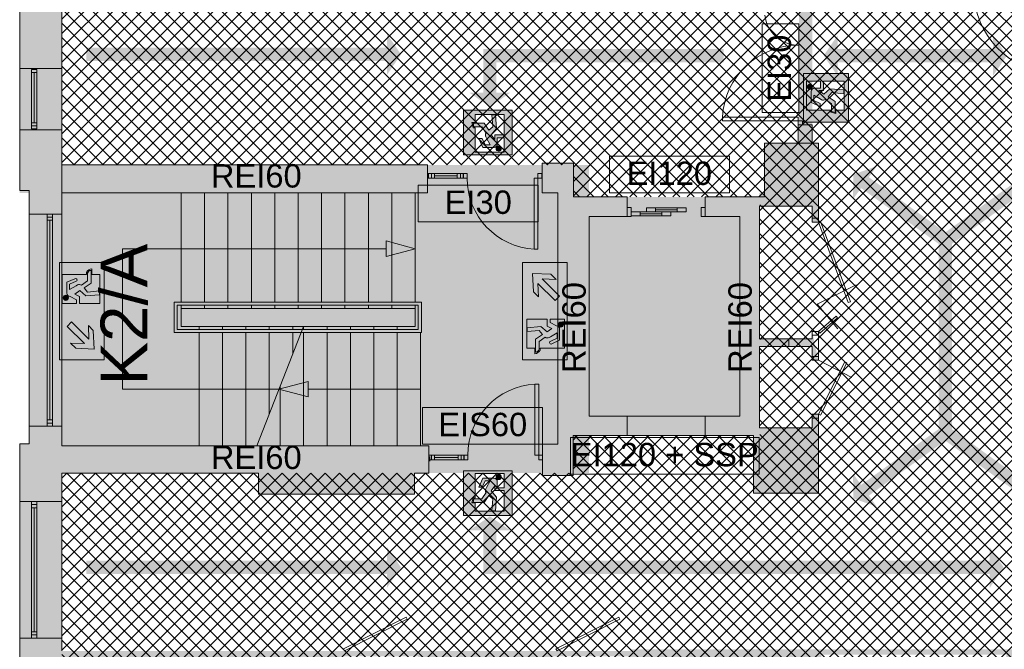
# Paper-space layout 'AP-09 STREFY POŻAROWE I EWAKUACJA - PIĘTRO 7' of a CAD drawing. Header units: millimetres. Extents: x 0 to 594, y 0 to 450.
# Tile 4 of 14: x 71 to 197, y 202 to 282. Entities that reach past the tile are written whole.
import ezdxf
from ezdxf.xclip import XClip

# ---------------------------------------------------------------- set-up
doc = ezdxf.new("R2010")
doc.units = ezdxf.units.MM
doc.header["$MEASUREMENT"] = 0
doc.header["$XCLIPFRAME"] = 0
for name, color, linetype, lineweight, true_color in [('A_ewakuacja_Nr_pióra__104', 7, 'Continuous', 5, 0x006532), ('A_podkład_Nr_pióra__254', 7, 'Continuous', 5, 0xfdfdfd), ('A_ppoż proj_Nr_pióra__104', 7, 'Continuous', 5, 0x006532), ('A_ppoż proj_Nr_pióra__70', 7, 'Continuous', 5, 0x65fe00), ('A_ppoż proj_Nr_pióra__71', 7, 'Continuous', 5, 0xcbfe65)]:
    doc.layers.add(name, color=color, linetype=linetype, lineweight=lineweight, true_color=true_color)
for name, color, linetype, lineweight in [('A_ewakuacja_Nr_pióra__4', 94, 'Continuous', 18), ('A_podkład_Nr_pióra__2', 8, 'Continuous', 13), ('A_ppoż proj_Nr_pióra__1', 7, 'Continuous', 20), ('A_ppoż proj_Nr_pióra__4', 94, 'Continuous', 18)]:
    doc.layers.add(name, color=color, linetype=linetype, lineweight=lineweight)
doc.layers.add('A_podrys', color=7, linetype='Continuous')
doc.styles.add('STYL_AUTOMATYCZNY_1', font='arial.ttf')

# ---------------------------------------------------------------- blocks, each defined once
blk = doc.blocks.new('Rysunek_1_1', base_point=(-1569.58, -182.96))
at = {"layer": 'A_ewakuacja_Nr_pióra__104', "linetype": 'Continuous', "lineweight": 0, "true_color": 0x004c26}
h = blk.add_hatch(color=118, dxfattribs=at)
h.paths.add_polyline_path([(171.23, 275.49), (171.23, 269.24), (176.97, 269.24), (176.97, 275.49)])
h.paths.add_polyline_path([(173.78, 273.29), (173.78, 274.49), (176.41, 274.49), (176.41, 270.77), (175.36, 270.77), (175.36, 270.34), (174.7, 270.51), (174.7, 270.77), (171.58, 270.77), (171.58, 274.49), (173.4, 274.49), (173.4, 273.6), (172.61, 273.6, 0.414214), (172.19, 273.19), (172.19, 271.76), (173.34, 271.25), (173.34, 271.65), (172.52, 272.04), (172.52, 272.7), (173.36, 272.22), (173.54, 272.11, 0.230447), (174.03, 272.15), (174.82, 271.6), (174.82, 270.61), (175.29, 270.48), (175.29, 271.91), (174.38, 272.51), (174.83, 273.04), (176.38, 272.89), (176.38, 273.38), (174.61, 273.51), (173.81, 272.83), (173.18, 273.29)], flags=0)
for points in [[(171.72, 273.67, 1), (172.34, 273.88, 1)], [(132.02, 265.54, 1), (132.23, 266.16, 1)], [(76.48, 247.02, 1), (76.77, 246.43, 1)], [(140.26, 243, 1), (139.97, 243.59, 1)], [(132.02, 224.07, 1), (132.23, 223.45, 1)]]:
    blk.add_hatch(color=118, dxfattribs=at).paths.add_polyline_path(points)
h = blk.add_hatch(color=118, dxfattribs=at)
h.paths.add_polyline_path([(133.84, 265.04), (133.84, 270.78), (127.6, 270.78), (127.6, 265.04)])
h.paths.add_polyline_path([(131.65, 267.6), (131.65, 267), (131.18, 267.63), (131.86, 268.43), (131.73, 270.19), (131.25, 270.19), (131.39, 268.65), (130.86, 268.2), (130.27, 269.1), (128.84, 269.1), (128.96, 268.63), (129.95, 268.63), (130.51, 267.85, 0.230447), (130.47, 267.35), (130.57, 267.18), (131.06, 266.33), (130.39, 266.33), (130, 267.16), (129.6, 267.16), (130.11, 266.01), (131.54, 266.01, 0.414214), (131.95, 266.42), (131.95, 267.22), (132.84, 267.22), (132.84, 265.39), (129.13, 265.39), (129.13, 268.52), (128.87, 268.52), (128.69, 269.18), (129.13, 269.18), (129.13, 270.23), (132.84, 270.23), (132.84, 267.6)], flags=0)
h = blk.add_hatch(color=118, dxfattribs=at)
h.paths.add_polyline_path([(81.56, 251.26), (75.82, 251.26), (75.82, 245.01), (81.56, 245.01)])
h.paths.add_polyline_path([(76.17, 246.01), (76.17, 249.73), (79.3, 249.73), (79.3, 249.99, -0.24241), (79.96, 250.46), (79.96, 249.73), (81, 249.73), (81, 246.01), (78.38, 246.01), (78.38, 246.9), (77.78, 247.2), (78.41, 247.67), (79.21, 246.99), (80.97, 247.12), (80.97, 247.61), (79.43, 247.46), (78.97, 247.99), (79.88, 248.59), (79.88, 250.24, 0.304489), (79.41, 249.89), (79.41, 248.9), (78.63, 248.35, 0.230447), (78.13, 248.39), (77.96, 248.28), (77.11, 247.8), (77.11, 248.46), (77.94, 248.85, 1.14772), (77.79, 249.18), (76.78, 248.74), (76.78, 247.31, 0.414214), (77.2, 246.9), (78, 246.45), (78, 246.01)], flags=0)
h = blk.add_hatch(color=118, dxfattribs=at)
h.paths.add_polyline_path([(135.18, 251.26), (135.18, 245.01), (140.92, 245.01), (140.92, 251.26)])
h.paths.add_polyline_path([(136.58, 247.49), (136.47, 249.86), (138.83, 249.75), (139.49, 249.09), (137.72, 249.16), (139.93, 246.95), (139.36, 246.38), (137.14, 248.58), (137.22, 246.85)], flags=0)
h = blk.add_hatch(color=118, dxfattribs=at)
h.paths.add_polyline_path([(81.56, 238.76), (81.56, 245.01), (75.82, 245.01), (75.82, 238.76)])
h.paths.add_polyline_path([(80.16, 242.53), (80.26, 240.16), (77.91, 240.27), (77.25, 240.92), (79.02, 240.86), (76.81, 243.07), (77.38, 243.64), (79.59, 241.43), (79.52, 243.17)], flags=0)
h = blk.add_hatch(color=118, dxfattribs=at)
h.paths.add_polyline_path([(135.18, 238.76), (140.92, 238.76), (140.92, 245.01), (135.18, 245.01)])
h.paths.add_polyline_path([(140.57, 244.01), (140.57, 240.29), (137.44, 240.29), (137.44, 240.03, -0.24241), (136.78, 239.55), (136.78, 240.29), (135.73, 240.29), (135.73, 244), (138.36, 244), (138.36, 243.11), (138.96, 242.81), (138.33, 242.35), (137.53, 243.03), (135.77, 242.9), (135.77, 242.41), (137.31, 242.55), (137.76, 242.03), (136.86, 241.43), (136.86, 239.78, 0.304489), (137.33, 240.13), (137.33, 241.12), (138.11, 241.67, 0.230447), (138.61, 241.63), (138.78, 241.73), (139.63, 242.22), (139.63, 241.56), (138.8, 241.17, 1.14772), (138.95, 240.83), (139.95, 241.28), (139.95, 242.71, 0.414214), (139.54, 243.12), (138.74, 243.56), (138.74, 244.01)], flags=0)
h = blk.add_hatch(color=118, dxfattribs=at)
h.paths.add_polyline_path([(133.84, 224.57), (127.6, 224.57), (127.6, 218.83), (133.84, 218.83)])
h.paths.add_polyline_path([(131.65, 222.01), (132.84, 222.01), (132.84, 219.38), (129.13, 219.38), (129.13, 220.43), (128.69, 220.43), (128.87, 221.09), (129.13, 221.09), (129.13, 224.22), (132.84, 224.22), (132.84, 222.39), (131.95, 222.39), (131.95, 223.19, 0.414214), (131.54, 223.6), (130.11, 223.6), (129.6, 222.45), (130, 222.45), (130.39, 223.28), (131.06, 223.28), (130.57, 222.43), (130.47, 222.26, 0.230447), (130.51, 221.76), (129.95, 220.98), (128.96, 220.98), (128.84, 220.51), (130.27, 220.51), (130.86, 221.41), (131.39, 220.96), (131.25, 219.42), (131.73, 219.42), (131.86, 221.18), (131.18, 221.98), (131.65, 222.61)], flags=0)
at = {"layer": 'A_podkład_Nr_pióra__254', "linetype": 'Continuous', "lineweight": 5, "true_color": 0xfdfdfd}
h = blk.add_hatch(color=7, dxfattribs=at)
h.paths.add_polyline_path([(70.72, 133.27), (538.72, 133.27), (538.72, 227.67), (538.02, 227.67), (538.02, 260.47), (538.72, 260.47), (538.72, 355.07), (203.72, 355.07), (203.72, 351.07), (204.02, 351.07), (204.02, 293.67), (204.02, 286.87), (249.02, 286.87), (296.52, 286.87), (369.49, 286.87), (372.52, 286.87), (533.82, 286.87), (533.82, 266.77), (533.82, 263.97), (508.72, 263.97), (508.72, 266.77), (457.72, 266.77), (457.72, 266.87), (418.72, 266.87), (418.72, 264.22), (402.12, 264.22), (402.12, 264.32), (397.12, 264.32, 0.414214), (392.12, 259.32), (392.12, 229.12, 0.414214), (397.12, 224.12), (418.72, 224.12), (418.72, 221.57), (456.32, 221.57), (458.42, 221.57), (509.02, 221.57), (509.02, 224.47), (533.82, 224.47), (533.82, 201.67), (509.78, 201.67), (509.02, 201.67), (458.42, 201.67), (456.32, 201.67), (418.72, 201.67), (406.32, 201.67), (149.02, 201.67), (149.02, 201.47), (101.32, 201.47), (76.12, 201.47), (76.12, 224.27), (101.32, 224.27), (101.32, 221.57), (121.32, 221.57), (121.32, 224.27), (137.77, 224.27), (137.77, 223.97), (141.67, 223.97), (141.67, 229.07), (164.82, 229.07), (164.82, 221.67), (173.12, 221.67), (173.12, 231.82), (172.32, 231.82), (172.32, 230.07), (165.57, 230.07), (165.57, 240.47), (172.32, 240.47), (172.32, 238.72), (173.12, 238.72), (172.32, 242.42), (172.32, 241.47), (165.57, 241.47), (165.57, 258.47), (172.32, 258.47), (172.32, 256.42), (173.12, 256.42), (173.12, 266.57), (168.62, 266.57), (166.22, 266.57), (166.22, 259.67), (141.72, 259.67), (141.72, 263.97), (137.71, 263.97), (137.71, 263.77), (123.62, 263.77), (76.12, 263.77), (76.12, 293.67), (123.62, 293.67), (141.72, 293.67), (166.22, 293.67), (168.62, 293.67), (168.62, 286.97), (173.12, 286.97), (173.12, 293.67), (183.12, 293.67), (183.12, 299.47), (173.82, 299.47), (173.82, 351.07), (175.22, 351.07), (175.22, 355.07), (70.72, 355.07), (70.72, 260.47), (71.92, 260.47), (71.92, 257.47), (71.92, 230.27), (71.92, 228.02), (70.72, 228.02)])
h.paths.add_polyline_path([(94.22, 295.27), (76.12, 295.27), (76.12, 321.24), (76.12, 351.77), (104.72, 351.77), (104.72, 351.07), (106.12, 351.07), (106.12, 321.24), (102.43, 321.24), (94.22, 312.94)], flags=0)
h.paths.add_polyline_path([(76.12, 199.87), (89.57, 199.87), (89.57, 195.57), (99.16, 195.57), (104.42, 195.57), (111.88, 195.57), (111.88, 200.77), (121.78, 200.77), (121.78, 196.37), (126.47, 196.37), (126.47, 191.37), (121.47, 191.37), (121.47, 184.67), (138.97, 184.67), (138.97, 144.17), (137.77, 144.17), (137.77, 136.57), (109.17, 136.57), (109.17, 137.27), (104.42, 137.27), (104.42, 136.57), (89.57, 136.57), (76.12, 136.57)], flags=0)
h.paths.add_polyline_path([(95.02, 302.27), (95.02, 312.63), (102.78, 320.44), (106.12, 320.44), (106.12, 318.83), (121.12, 318.83), (121.12, 302.27), (106.12, 302.27), (102.78, 302.27)], flags=0)
h.paths.add_polyline_path([(121.92, 319.63), (107.82, 319.63), (107.82, 351.07), (109.42, 351.07), (109.42, 351.77), (138.02, 351.77), (138.02, 302.17), (135.42, 302.17), (135.42, 295.27), (121.92, 295.27), (121.92, 302.17)], flags=0)
h.paths.add_polyline_path([(137.67, 191.37), (127.37, 191.37), (127.37, 199.07), (128.97, 199.07), (128.97, 199.77), (139.12, 199.77), (139.12, 200.77), (149.02, 200.77), (149.02, 195.37), (160.32, 195.37), (160.32, 183.47), (141.57, 183.47), (141.57, 192.27), (137.67, 192.27)], flags=0)
h.paths.add_polyline_path([(140.02, 302.17), (140.02, 321.77), (154.92, 321.77), (154.92, 302.17)], flags=0)
h.paths.add_polyline_path([(140.02, 344.17), (142.52, 344.17), (142.52, 351.77), (170.92, 351.77), (170.92, 351.07), (172.22, 351.07), (172.22, 322.57), (142.52, 322.57), (140.02, 322.57)], flags=0)
h.paths.add_polyline_path([(140.47, 178.47), (141.57, 178.47), (161.12, 178.47), (161.12, 181.87), (171.82, 181.87), (171.82, 137.27), (170.52, 137.27), (170.52, 136.57), (141.97, 136.57), (141.97, 137.27), (141.57, 137.27), (141.57, 144.17), (140.47, 144.17)], flags=0)
h.paths.add_polyline_path([(155.72, 299.47), (155.72, 321.87), (172.22, 321.87), (172.22, 299.47), (167.72, 299.47), (167.72, 294.37), (155.72, 294.37)], flags=0)
h.paths.add_polyline_path([(161.12, 200.07), (171.82, 200.07), (171.82, 183.47), (161.12, 183.47)], flags=0)
h.paths.add_polyline_path([(173.52, 137.27), (173.52, 195.77), (173.52, 200.97), (197.22, 200.97), (197.22, 195.77), (203.72, 195.77), (203.72, 137.27), (203.52, 137.27), (203.52, 136.57), (174.92, 136.57), (174.92, 137.27)], flags=0)
h.paths.add_polyline_path([(207.52, 144.17), (205.42, 144.17), (205.42, 188.47), (207.52, 188.47), (207.52, 195.57), (214.32, 195.57), (214.32, 197.47), (225.42, 197.47), (225.42, 200.87), (237.42, 200.87), (237.42, 197.47), (237.42, 195.87), (238.32, 195.87), (238.32, 137.27), (236.72, 137.27), (236.72, 136.57), (207.72, 136.57), (207.72, 137.27), (207.52, 137.27)], flags=0)
h.paths.add_polyline_path([(205.72, 344.17), (207.82, 344.17), (207.82, 351.07), (208.32, 351.07), (208.32, 351.77), (236.92, 351.77), (236.92, 351.07), (238.22, 351.07), (238.22, 308.93), (228.04, 308.93), (219.82, 300.67), (219.82, 287.57), (207.82, 287.57), (207.82, 299.87), (205.72, 299.87)], flags=0)
h.paths.add_polyline_path([(229.02, 290.87), (220.62, 290.87), (220.62, 300.33), (228.38, 308.13), (229.02, 308.13), (238.22, 308.13), (238.22, 306.63), (248.02, 306.63), (248.02, 292.77), (238.22, 292.77), (229.02, 292.77)], flags=0)
h.paths.add_polyline_path([(239.72, 310.93), (239.72, 344.17), (239.72, 351.07), (241.42, 351.07), (241.42, 351.77), (270.02, 351.77), (270.02, 351.07), (270.02, 344.17), (270.52, 344.17), (270.52, 310.93), (270.52, 299.87), (270.02, 299.87), (270.02, 287.57), (258.02, 287.57), (258.02, 295.87), (257.32, 295.87), (257.32, 290.87), (248.82, 290.87), (248.82, 295.87), (248.82, 310.93), (248.02, 310.93), (248.02, 307.43), (239.72, 307.43)], flags=0)
h.paths.add_polyline_path([(240.12, 178.77), (240.12, 195.37), (248.22, 195.37), (248.22, 197.47), (257.22, 197.47), (257.22, 195.37), (257.22, 178.77)], flags=0)
h.paths.add_polyline_path([(241.42, 137.27), (240.12, 137.27), (240.12, 177.97), (270.02, 177.97), (270.72, 177.97), (270.72, 144.17), (270.02, 144.17), (270.02, 137.27), (270.02, 136.57), (241.42, 136.57)], flags=0)
h.paths.add_polyline_path([(270.02, 178.67), (258.02, 178.67), (258.02, 200.97), (270.02, 200.97), (270.02, 188.47), (270.72, 188.47), (270.72, 178.67)], flags=0)
h.paths.add_polyline_path([(273, 144.17), (273.02, 145.23), (273.02, 188.47), (273.62, 188.47), (273.62, 197.57), (273.62, 200.97), (285.57, 200.97), (285.57, 197.57), (295.12, 197.57), (295.12, 188.47), (295.12, 177.61), (295.92, 177.61), (295.92, 181.11), (304.12, 181.11), (304.12, 177.61), (304.12, 144.17), (304.12, 137.27), (302.72, 137.27), (302.72, 136.57), (273.92, 136.57), (273.92, 137.27), (273.62, 137.27), (273.62, 144.17)], flags=0)
h.paths.add_polyline_path([(273.82, 299.87), (273.32, 299.87), (273.32, 308.93), (273.32, 310.15), (273.32, 344.17), (273.82, 344.17), (273.82, 351.07), (274.22, 351.07), (274.22, 351.77), (302.82, 351.77), (302.82, 351.07), (304.22, 351.07), (304.22, 344.17), (304.22, 308.93), (294.04, 308.93), (285.82, 300.67), (285.82, 287.57), (273.82, 287.57)], flags=0)
h.paths.add_polyline_path([(286.62, 290.87), (286.62, 300.33), (294.38, 308.13), (304.22, 308.13), (304.22, 306.73), (314.02, 306.73), (314.02, 292.77), (295.02, 292.77), (295.02, 290.87)], flags=0)
h.paths.add_polyline_path([(295.92, 181.81), (295.92, 195.57), (305.82, 195.57), (314.92, 195.57), (314.92, 197.57), (323.32, 197.57), (323.32, 187.1), (315.56, 179.31), (305.82, 179.31), (305.82, 181.81)], flags=0)
h.paths.add_polyline_path([(305.82, 178.51), (307.12, 178.51), (315.9, 178.51), (324.12, 186.77), (324.12, 188.47), (324.12, 200.97), (336.12, 200.97), (336.12, 188.47), (336.82, 188.47), (336.82, 186.77), (336.82, 144.17), (336.12, 144.17), (336.12, 137.27), (335.72, 137.27), (335.72, 136.57), (307.12, 136.57), (307.12, 137.27), (305.82, 137.27)], flags=0)
h.paths.add_polyline_path([(314.02, 307.53), (305.92, 307.53), (305.92, 351.07), (307.22, 351.07), (307.22, 351.77), (335.62, 351.77), (335.62, 351.07), (336.12, 351.07), (336.12, 344.17), (336.82, 344.17), (336.82, 311.03), (336.82, 299.87), (336.12, 299.87), (336.12, 295.97), (337.12, 295.97), (337.12, 288.47), (336.22, 288.47), (336.22, 287.57), (324.22, 287.57), (324.22, 288.47), (324.22, 290.87), (314.82, 290.87), (314.82, 299.87), (314.82, 311.03), (314.02, 311.03)], flags=0)
h.paths.add_polyline_path([(338.72, 288.47), (338.72, 290.97), (338.72, 295.97), (339.92, 295.97), (339.92, 299.87), (339.42, 299.87), (339.42, 344.17), (339.92, 344.17), (339.92, 351.07), (340.12, 351.07), (340.12, 351.77), (358.49, 351.77), (360.82, 351.77), (368.52, 351.77), (368.52, 351.07), (369.95, 351.07), (369.95, 292.67), (360.82, 292.67), (360.82, 298.17), (360.02, 298.17), (360.02, 295.97), (360.02, 290.97), (351.92, 290.97), (351.92, 288.47), (351.92, 287.57), (339.92, 287.57), (339.92, 288.47)], flags=0)
h.paths.add_polyline_path([(339.42, 144.17), (339.42, 188.47), (339.82, 188.47), (339.82, 200.97), (351.82, 200.97), (351.82, 187.07), (352.66, 186.23), (352.68, 186.24), (353.23, 186.79), (352.62, 187.4), (352.62, 197.57), (361.02, 197.57), (361.02, 195.47), (381.52, 195.47), (381.52, 191.31), (382.32, 191.31), (382.32, 195.47), (389.82, 195.47), (389.82, 200.97), (401.82, 200.97), (401.82, 199.97), (401.92, 199.97), (401.92, 192.37), (401.92, 188.47), (402.82, 188.47), (402.82, 144.17), (401.82, 144.17), (401.82, 137.27), (401.32, 137.27), (401.32, 136.57), (372.92, 136.57), (372.92, 137.27), (371.62, 137.27), (371.62, 181.11), (381.62, 181.11), (381.62, 177.61), (382.32, 177.61), (382.32, 182.31), (381.52, 182.31), (381.52, 181.81), (369.92, 181.81), (369.92, 179.71), (360.28, 179.71), (359.57, 180.41), (359.01, 179.84), (359.94, 178.91), (369.92, 178.91), (369.92, 144.17), (369.92, 137.27), (368.42, 137.27), (368.42, 136.57), (339.82, 136.57), (339.82, 137.27), (339.82, 144.17)], flags=0)
h.paths.add_polyline_path([(391.12, 288.37), (372.02, 288.37), (372.02, 338.37), (372.95, 338.37), (372.95, 339.27), (401.92, 339.27), (401.92, 333.17), (401.92, 287.47), (391.92, 287.47), (391.92, 293.87), (391.12, 293.87)], flags=0)
h.paths.add_polyline_path([(398.12, 260.12), (402.12, 260.12), (402.12, 260.22), (406.12, 260.22), (406.12, 261.22), (419.52, 261.22), (419.52, 265.17), (430.32, 265.17), (430.32, 223.17), (419.52, 223.17), (419.52, 227.12), (406.12, 227.12), (406.12, 228.12), (398.12, 228.12), (398.12, 250.27), (398.12, 252.26)], flags=0)
h.paths.add_polyline_path([(403.62, 299.87), (403.62, 339.27), (405.82, 339.27), (405.82, 351.07), (406.32, 351.07), (406.32, 351.77), (434.92, 351.77), (434.92, 351.07), (438.92, 351.07), (438.92, 351.77), (467.52, 351.77), (467.52, 351.07), (467.92, 351.07), (467.92, 344.17), (469.92, 344.17), (469.92, 299.87), (467.92, 299.87), (467.92, 295.97), (468.72, 295.97), (468.72, 288.57), (457.02, 288.57), (457.02, 290.97), (446.82, 290.97), (446.82, 292.77), (426.72, 292.77), (426.72, 287.57), (405.72, 287.57), (405.72, 299.87)], flags=0)
h.paths.add_polyline_path([(404.42, 144.17), (404.42, 177.61), (404.42, 188.47), (405.82, 188.47), (405.82, 200.97), (417.82, 200.97), (417.82, 197.57), (426.42, 197.57), (426.42, 188.47), (426.42, 183.09), (426.42, 177.61), (427.22, 177.61), (427.22, 181.11), (435.92, 181.11), (435.92, 144.17), (435.92, 137.27), (434.42, 137.27), (434.42, 136.57), (405.82, 136.57), (405.82, 137.27), (405.82, 144.17)], flags=0)
h.paths.add_polyline_path([(427.22, 195.57), (446.72, 195.57), (446.72, 197.57), (455.12, 197.57), (455.12, 187.1), (447.36, 179.31), (437.62, 179.31), (437.62, 181.81), (427.22, 181.81)], flags=0)
h.paths.add_polyline_path([(431.02, 261.57), (432.85, 261.57), (436.32, 261.57), (437.42, 261.57), (437.42, 259.37), (448.22, 259.37), (448.22, 229.07), (436.32, 229.07), (436.32, 223.17), (431.02, 223.17)], flags=0)
h.paths.add_polyline_path([(437.62, 178.51), (447.7, 178.51), (455.82, 186.67), (455.82, 188.47), (455.82, 199.97), (455.82, 200.97), (467.82, 200.97), (467.82, 199.97), (467.92, 199.97), (467.92, 188.47), (468.92, 188.47), (468.92, 186.67), (468.92, 178.51), (468.92, 176.58), (468.92, 144.17), (467.92, 144.17), (467.92, 137.27), (467.62, 137.27), (467.62, 136.57), (439.02, 136.57), (439.02, 137.27), (437.62, 137.27), (437.62, 144.17)], flags=0)
h.paths.add_polyline_path([(450.02, 247.47), (450.02, 264.97), (453.72, 264.97), (457.72, 264.97), (457.72, 266.07), (467.72, 266.07), (467.72, 244.97), (457.72, 244.97), (453.72, 244.97), (453.72, 247.47)], flags=0)
h.paths.add_polyline_path([(457.92, 223.67), (450.02, 223.67), (450.02, 243.27), (457.92, 243.27), (467.72, 243.27), (467.72, 223.47), (467.92, 223.47), (467.92, 222.27), (467.72, 222.27), (457.92, 222.27)], flags=0)
h.paths.add_polyline_path([(470.42, 290.97), (470.42, 295.97), (471.52, 295.97), (471.52, 351.07), (471.62, 351.07), (471.62, 351.77), (500.22, 351.77), (500.22, 351.07), (501.72, 351.07), (501.72, 292.77), (492.29, 292.77), (492.29, 290.97), (482.42, 290.97), (482.42, 287.57), (470.42, 287.57)], flags=0)
h.paths.add_polyline_path([(471.52, 144.17), (470.52, 144.17), (470.52, 188.47), (471.52, 188.47), (471.52, 195.67), (471.52, 197.57), (471.52, 199.97), (471.72, 199.97), (471.72, 200.97), (483.72, 200.97), (483.72, 199.97), (483.72, 197.57), (492.92, 197.57), (492.92, 195.67), (501.72, 195.67), (501.72, 188.47), (501.72, 144.17), (501.72, 137.27), (500.42, 137.27), (500.42, 136.57), (472.12, 136.57), (472.12, 137.27), (471.52, 137.27)], flags=0)
h.paths.add_polyline_path([(503.32, 195.67), (513.12, 195.67), (513.12, 197.67), (511.02, 197.67), (511.02, 200.97), (521.02, 200.97), (521.02, 197.67), (521.02, 179.71), (513.12, 179.71), (503.32, 179.71)], flags=0)
h.paths.add_polyline_path([(503.32, 165.77), (503.32, 178.27), (507.82, 178.27), (521.72, 178.27), (521.72, 200.97), (533.72, 200.97), (533.72, 178.27), (533.72, 136.57), (507.82, 136.57), (505.02, 136.57), (505.02, 137.27), (503.32, 137.27), (503.32, 160.47), (505.02, 160.47), (507.82, 160.47), (507.82, 165.77)], flags=0)
h.paths.add_polyline_path([(503.42, 328.37), (520.21, 328.37), (520.21, 329.57), (507.42, 329.57), (507.42, 333.77), (505.12, 333.77), (503.42, 333.77), (503.42, 351.07), (505.12, 351.07), (505.12, 351.77), (507.42, 351.77), (533.32, 351.77), (533.32, 329.57), (533.32, 328.37), (533.34, 328.37), (533.34, 310.07), (533.32, 310.07), (533.32, 288.57), (533.02, 288.57), (533.02, 287.57), (521.02, 287.57), (521.02, 288.57), (512.92, 288.57), (512.92, 293.37), (503.42, 293.37), (503.42, 305.67), (512.92, 305.67), (522.02, 305.67), (522.02, 310.07), (503.42, 310.07)], flags=0)
blk.add_hatch(color=7, dxfattribs=at).paths.add_polyline_path([(172.97, 245.92), (173.12, 245.74), (173.12, 245.99)])
at = {"layer": 'A_ppoż proj_Nr_pióra__104', "linetype": 'Continuous', "lineweight": 5, "true_color": 0x006532}
for points in [[(79.25, 277.08), (117.81, 277.08), (117.81, 275.31), (119.61, 277.93), (117.81, 280.55), (117.81, 278.78), (79.25, 278.78)], [(175.6, 275.15), (175.6, 276.92), (195.49, 276.92), (195.49, 275.15), (197.29, 277.77), (195.49, 280.39), (195.49, 278.62), (175.6, 278.62), (175.6, 280.39), (173.8, 277.77)], [(128.38, 273.02), (131, 271.21), (133.62, 273.02), (131.85, 273.02), (131.85, 276.92), (160.99, 276.92), (160.99, 278.62), (130.15, 278.62), (130.15, 276.92), (130.15, 273.02)], [(189.61, 254.97), (179.59, 262.18), (180.62, 263.61), (177.62, 262.54), (177.56, 259.36), (178.59, 260.79), (188.62, 253.59)], [(189.14, 254.94), (190.13, 253.56), (200.16, 260.77), (201.19, 259.34), (201.13, 262.52), (198.14, 263.59), (199.17, 262.15)], [(188.54, 228.42), (190.24, 228.42), (190.24, 255.12), (188.54, 255.12)], [(189.61, 228.58), (188.62, 229.96), (178.59, 222.75), (177.56, 224.19), (177.62, 221.01), (180.62, 219.94), (179.59, 221.37)], [(189.14, 228.6), (199.17, 221.39), (198.14, 219.96), (201.13, 221.03), (201.19, 224.21), (200.16, 222.77), (190.13, 229.98)], [(128.38, 216.92), (130.15, 216.92), (130.15, 213.02), (130.15, 211.32), (182.17, 211.32), (182.17, 213.02), (131.85, 213.02), (131.85, 216.92), (133.62, 216.92), (131, 218.72)], [(79.25, 211.32), (117.81, 211.32), (117.81, 209.55), (119.61, 212.17), (117.81, 214.78), (117.81, 213.02), (79.25, 213.02)], [(175.75, 211.32), (195.09, 211.32), (195.09, 209.55), (196.89, 212.17), (195.09, 214.78), (195.09, 213.02), (175.75, 213.02)]]:
    blk.add_hatch(color=128, dxfattribs=at).paths.add_polyline_path(points)
at = {"layer": 'A_ppoż proj_Nr_pióra__4', "linetype": 'Continuous', "lineweight": 0, "true_color": 0x002000}
for points in [[(70.72, 260.17), (139.72, 260.17), (139.72, 263.77), (70.72, 263.77)], [(139.72, 263.77), (139.72, 224.27), (143.72, 224.27), (143.72, 263.77)], [(143.72, 257.17), (163.07, 257.17), (163.07, 259.67), (143.72, 259.67)], [(165.57, 231.57), (165.57, 259.67), (163.07, 259.67), (163.07, 231.57)], [(143.72, 231.57), (143.72, 229.07), (165.57, 229.07), (165.57, 231.57)], [(70.72, 224.27), (139.72, 224.27), (139.72, 227.77), (70.72, 227.77)]]:
    blk.add_hatch(color=98, dxfattribs=at).paths.add_polyline_path(points)
at = {"layer": 'A_ppoż proj_Nr_pióra__70', "linetype": 'Continuous', "lineweight": 0, "true_color": 0x193f00}
for points in [[(172.33, 260.17), (172.33, 293.67), (170.63, 293.67), (170.63, 260.17)], [(165.57, 258.47), (170.32, 258.47), (170.32, 260.17), (165.57, 260.17)]]:
    blk.add_hatch(color=88, dxfattribs=at).paths.add_polyline_path(points)
at = {"layer": 'A_ppoż proj_Nr_pióra__71', "linetype": 'Continuous', "lineweight": 5, "true_color": 0xcbfe65}
h = blk.add_hatch(dxfattribs=at)
h.set_pattern_fill('bloczki_betonowe_0001', color=71, style=0, pattern_type=2)
h.set_pattern_definition([(45, (-1569.5778, -182.9554), (-0.9192388, 0.9192388), []), (135, (-1569.5778, -182.9554), (0.9192388, 0.9192388), [])])
h.paths.add_polyline_path([(76.12, 224.27), (76.12, 136.57), (203.72, 136.57), (203.72, 201.67), (215.32, 201.67), (215.32, 265.37), (204.02, 265.37), (204.02, 355.07), (210.67, 355.07), (210.67, 439.37), (174.95, 439.37), (174.95, 351.77), (76.12, 351.77), (76.12, 263.77), (141.72, 263.77), (141.72, 259.67), (165.6, 259.67), (165.6, 229.07), (141.67, 229.07), (141.67, 224.27)])
at = {"layer": 'A_ewakuacja_Nr_pióra__4', "color": 94, "linetype": 'Continuous', "lineweight": 18, "flags": 128}
for points in [[(176.97, 275.49), (176.97, 269.24), (171.23, 269.24), (171.23, 275.49)], [(171.23, 275.49), (176.97, 275.49)], [(133.84, 270.78), (127.6, 270.78), (127.6, 265.04), (133.84, 265.04)], [(133.84, 265.04), (133.84, 270.78)], [(75.82, 245.01), (75.82, 251.26), (81.56, 251.26), (81.56, 245.01)], [(135.18, 245.01), (135.18, 251.26), (140.92, 251.26), (140.92, 245.01)], [(81.56, 245.01), (81.56, 238.76), (75.82, 238.76), (75.82, 245.01)], [(140.92, 245.01), (140.92, 238.76), (135.18, 238.76), (135.18, 245.01)], [(133.84, 218.83), (127.6, 218.83), (127.6, 224.57), (133.84, 224.57)], [(133.84, 224.57), (133.84, 218.83)]]:
    blk.add_lwpolyline(points, dxfattribs=at)
for points in [[(176.41, 274.49), (173.78, 274.49), (173.78, 273.29), (173.18, 273.29), (173.81, 272.83), (174.61, 273.51), (176.38, 273.38), (176.38, 272.89), (174.83, 273.04), (174.38, 272.51), (175.29, 271.91), (175.29, 270.48), (174.82, 270.61), (174.82, 271.6), (174.03, 272.15, -0.230447), (173.54, 272.11), (173.36, 272.22), (172.52, 272.7), (172.52, 272.04), (173.34, 271.65), (173.34, 271.25), (172.19, 271.76), (172.19, 273.19, -0.414214), (172.61, 273.6), (173.4, 273.6), (173.4, 274.49), (171.58, 274.49), (171.58, 270.77), (174.7, 270.77), (174.7, 270.51), (175.36, 270.34), (175.36, 270.77), (176.41, 270.77)], [(132.84, 270.23), (132.84, 267.6), (131.65, 267.6), (131.65, 267), (131.18, 267.63), (131.86, 268.43), (131.73, 270.19), (131.25, 270.19), (131.39, 268.65), (130.86, 268.2), (130.27, 269.1), (128.84, 269.1), (128.96, 268.63), (129.95, 268.63), (130.51, 267.85, 0.230447), (130.47, 267.35), (130.57, 267.18), (131.06, 266.33), (130.39, 266.33), (130, 267.16), (129.6, 267.16), (130.11, 266.01), (131.54, 266.01, 0.414214), (131.95, 266.42), (131.95, 267.22), (132.84, 267.22), (132.84, 265.39), (129.13, 265.39), (129.13, 268.52), (128.87, 268.52), (128.69, 269.18), (129.13, 269.18), (129.13, 270.23)], [(81, 246.01), (78.38, 246.01), (78.38, 246.9), (77.78, 247.2), (78.41, 247.67), (79.21, 246.99), (80.97, 247.12), (80.97, 247.61), (79.43, 247.46), (78.97, 247.99), (79.88, 248.59), (79.88, 250.24, 0.304489), (79.41, 249.89), (79.41, 248.9), (78.63, 248.35, 0.230447), (78.13, 248.39), (77.96, 248.28), (77.11, 247.8), (77.11, 248.46), (77.94, 248.85, 1.14772), (77.79, 249.18), (76.78, 248.74), (76.78, 247.31, 0.414214), (77.2, 246.9), (78, 246.45), (78, 246.01), (76.17, 246.01), (76.17, 249.73), (79.3, 249.73), (79.3, 249.99, -0.24241), (79.96, 250.46), (79.96, 249.73), (81, 249.73)], [(135.73, 244), (138.36, 244), (138.36, 243.11), (138.96, 242.81), (138.33, 242.35), (137.53, 243.03), (135.77, 242.9), (135.77, 242.41), (137.31, 242.55), (137.76, 242.03), (136.86, 241.43), (136.86, 239.78, 0.304489), (137.33, 240.13), (137.33, 241.12), (138.11, 241.67, 0.230447), (138.61, 241.63), (138.78, 241.73), (139.63, 242.22), (139.63, 241.56), (138.8, 241.17, 1.14772), (138.95, 240.83), (139.95, 241.28), (139.95, 242.71, 0.414214), (139.54, 243.12), (138.74, 243.56), (138.74, 244.01), (140.57, 244.01), (140.57, 240.29), (137.44, 240.29), (137.44, 240.03, -0.24241), (136.78, 239.55), (136.78, 240.29), (135.73, 240.29)], [(132.84, 219.38), (132.84, 222.01), (131.65, 222.01), (131.65, 222.61), (131.18, 221.98), (131.86, 221.18), (131.73, 219.42), (131.25, 219.42), (131.39, 220.96), (130.86, 221.41), (130.27, 220.51), (128.84, 220.51), (128.96, 220.98), (129.95, 220.98), (130.51, 221.76, -0.230447), (130.47, 222.26), (130.57, 222.43), (131.06, 223.28), (130.39, 223.28), (130, 222.45), (129.6, 222.45), (130.11, 223.6), (131.54, 223.6, -0.414214), (131.95, 223.19), (131.95, 222.39), (132.84, 222.39), (132.84, 224.22), (129.13, 224.22), (129.13, 221.09), (128.87, 221.09), (128.69, 220.43), (129.13, 220.43), (129.13, 219.38)]]:
    blk.add_lwpolyline(points, format="xyb", close=True, dxfattribs=at)
for points in [[(139.36, 246.38), (139.93, 246.95), (137.72, 249.16), (139.49, 249.09), (138.83, 249.75), (136.47, 249.86), (136.58, 247.49), (137.22, 246.85), (137.14, 248.58)], [(77.38, 243.64), (76.81, 243.07), (79.02, 240.86), (77.25, 240.92), (77.91, 240.27), (80.26, 240.16), (80.16, 242.53), (79.52, 243.17), (79.59, 241.43)]]:
    blk.add_lwpolyline(points, close=True, dxfattribs=at)
at = {"layer": 'A_ewakuacja_Nr_pióra__4', "color": 94, "linetype": 'Continuous', "lineweight": 18}
for centre in [(172.03, 273.77), (132.13, 265.85), (76.63, 246.73), (140.11, 243.29), (132.13, 223.76)]:
    blk.add_circle(centre, 0.328, dxfattribs=at)
at = {"layer": 'A_podkład_Nr_pióra__2', "color": 8, "linetype": 'Continuous', "lineweight": 13}
for p, q in [((70.72, 355.07), (70.72, 260.47)), ((76.12, 227.77), (76.12, 355.07)), ((76.12, 276.1), (70.72, 276.1)), ((72.22, 268.37), (72.22, 276)), ((72.22, 276), (72.9, 276)), ((72.9, 275.6), (72.22, 275.6)), ((72.56, 275.6), (72.56, 269.17)), ((72.9, 276), (72.9, 268.37)), ((72.9, 269.17), (72.22, 269.17)), ((160.83, 269.4), (160.83, 269.9)), ((170.53, 269.9), (160.83, 269.9)), ((160.83, 269.4), (171.08, 269.4)), ((170.53, 268.9), (170.53, 269.9)), ((170.53, 268.9), (172.33, 268.9)), ((170.53, 268.9), (170.53, 266.57)), ((171.08, 268.9), (171.08, 269.4)), ((172.33, 268.9), (172.33, 266.57)), ((76.12, 268.27), (70.72, 268.27)), ((72.22, 268.77), (72.9, 268.77)), ((72.9, 268.37), (72.22, 268.37)), ((173.12, 266.57), (166.22, 266.57)), ((166.22, 266.57), (166.22, 259.67)), ((173.12, 256.42), (173.12, 266.57)), ((141.72, 263.97), (137.71, 263.97)), ((137.71, 263.97), (137.71, 260.17)), ((141.72, 259.67), (141.72, 263.97)), ((123, 263.77), (76.12, 263.77)), ((128.07, 262.67), (122.97, 262.67)), ((123, 260.17), (123, 263.77)), ((123.12, 262.67), (123.12, 262.07)), ((123.52, 262.07), (123.52, 262.67)), ((123.92, 262.67), (123.92, 262.07)), ((126.82, 262.67), (126.82, 262.07)), ((127.22, 262.07), (127.22, 262.67)), ((127.57, 262.67), (127.57, 262.07)), ((127.62, 262.07), (127.62, 262.67)), ((128.07, 262.07), (128.07, 262.67)), ((137.17, 252.97), (137.17, 262.67)), ((137.17, 262.67), (137.67, 262.67)), ((137.67, 262.67), (137.67, 262.07)), ((122.97, 262.07), (128.07, 262.07)), ((126.82, 262.37), (123.92, 262.37)), ((136.67, 262.07), (136.67, 252.97)), ((137.67, 262.07), (136.67, 262.07)), ((70.72, 260.47), (71.92, 260.47)), ((71.92, 260.47), (71.92, 228.02)), ((76.12, 260.17), (123, 260.17)), ((91.42, 260.17), (91.42, 246.17)), ((94.42, 260.17), (94.42, 246.17)), ((97.42, 260.17), (97.42, 246.17)), ((100.42, 260.17), (100.42, 246.17)), ((103.42, 260.17), (103.42, 246.17)), ((106.42, 260.17), (106.42, 246.17)), ((109.42, 260.17), (109.42, 246.17)), ((112.42, 260.17), (112.42, 246.17)), ((115.42, 260.17), (115.42, 246.17)), ((118.42, 260.17), (118.42, 246.17)), ((121.42, 260.17), (121.42, 246.17)), ((137.71, 260.17), (139.72, 260.17)), ((139.72, 260.17), (139.72, 227.97)), ((148.62, 259.67), (141.72, 259.67)), ((148.62, 259.67), (148.62, 257.17)), ((166.22, 259.67), (158.62, 259.67)), ((158.62, 259.67), (158.62, 257.17)), ((149.13, 258.31), (148.62, 258.31)), ((149.13, 257.17), (149.13, 258.31)), ((156.15, 257.74), (149.13, 257.74)), ((150.27, 257.23), (150.27, 257.74)), ((156.15, 258.25), (151.09, 258.25)), ((151.09, 258.25), (151.09, 257.74)), ((152.23, 257.74), (152.23, 258.25)), ((152.23, 257.99), (155.01, 257.99)), ((153.05, 257.23), (153.05, 257.74)), ((154.19, 257.23), (154.19, 257.74)), ((155.01, 257.74), (155.01, 258.25)), ((156.15, 257.74), (156.15, 258.25)), ((158.11, 257.17), (158.11, 258.31)), ((158.11, 258.31), (158.62, 258.31)), ((165.57, 258.47), (172.32, 258.47)), ((165.57, 241.47), (165.57, 258.47)), ((172.32, 258.47), (172.32, 256.42)), ((76.12, 257.47), (71.92, 257.47)), ((74.24, 230.27), (74.24, 257.47)), ((74.92, 257.07), (74.24, 257.07)), ((74.24, 256.67), (74.92, 256.67)), ((74.58, 231.07), (74.58, 256.67)), ((74.92, 257.47), (74.92, 230.27)), ((143.72, 257.17), (149.13, 257.17)), ((143.72, 231.57), (143.72, 257.17)), ((149.13, 257.23), (154.19, 257.23)), ((150.27, 257.49), (153.05, 257.49)), ((158.11, 257.17), (163.07, 257.17)), ((163.07, 257.17), (163.07, 231.57)), ((172.32, 256.92), (173.12, 256.92)), ((173.12, 256.42), (172.32, 256.42)), ((173.12, 256.42), (173.4, 256.52)), ((176.95, 246.11), (173.12, 256.42)), ((173.4, 256.52), (177.23, 246.21)), ((121.42, 253.02), (117.69, 254.02)), ((117.69, 252.02), (117.69, 254.02)), ((83.92, 253.02), (83.92, 235.02)), ((117.69, 253.02), (83.92, 253.02)), ((121.42, 253.02), (117.69, 252.02)), ((137.17, 252.97), (136.67, 252.97)), ((172.97, 245.92), (177.98, 248.41)), ((122.22, 246.17), (90.52, 246.17)), ((90.52, 246.17), (90.52, 242.27)), ((122.22, 242.27), (122.22, 246.17)), ((177.23, 246.21), (176.95, 246.11)), ((121.82, 245.77), (90.92, 245.77)), ((90.92, 245.77), (90.92, 242.67)), ((91.42, 245.77), (91.42, 243.07)), ((121.42, 245.37), (91.42, 245.37)), ((94.42, 245.77), (94.42, 245.37)), ((97.42, 245.77), (97.42, 245.37)), ((100.42, 245.77), (100.42, 245.37)), ((103.42, 245.77), (103.42, 245.37)), ((106.42, 245.77), (106.42, 245.37)), ((109.42, 245.77), (109.42, 245.37)), ((112.42, 245.77), (112.42, 245.37)), ((115.42, 245.77), (115.42, 245.37)), ((118.42, 245.77), (118.42, 245.37)), ((121.42, 245.77), (121.42, 243.07)), ((121.82, 242.67), (121.82, 245.77)), ((172.97, 245.92), (175.62, 242.77)), ((173.12, 242.42), (175.39, 244.37)), ((173.31, 242.19), (175.59, 244.15)), ((175.59, 244.15), (175.39, 244.37)), ((121.82, 242.67), (90.92, 242.67)), ((121.42, 243.07), (91.42, 243.07)), ((93.72, 242.67), (93.72, 243.07)), ((96.72, 242.67), (96.72, 243.07)), ((99.72, 242.67), (99.72, 243.07)), ((101.12, 227.77), (107.12, 243.07)), ((102.72, 242.67), (102.72, 243.07)), ((105.72, 242.67), (105.72, 243.07)), ((107.12, 242.67), (107.12, 243.07)), ((110.12, 242.67), (110.12, 243.07)), ((113.12, 242.67), (113.12, 243.07)), ((116.12, 242.67), (116.12, 243.07)), ((119.12, 242.67), (119.12, 243.07)), ((172.32, 242.42), (173.12, 242.42)), ((172.32, 242.42), (172.32, 241.47)), ((173.31, 242.19), (173.12, 242.42)), ((173.12, 242.42), (173.12, 238.72)), ((122.22, 242.27), (90.52, 242.27)), ((93.72, 227.77), (93.72, 242.27)), ((96.72, 227.77), (96.72, 242.27)), ((99.72, 227.77), (99.72, 242.27)), ((102.72, 231.85), (102.72, 242.27)), ((105.72, 239.5), (105.72, 242.27)), ((107.12, 227.77), (107.12, 242.27)), ((110.12, 227.77), (110.12, 242.27)), ((113.12, 227.77), (113.12, 242.27)), ((116.12, 227.77), (116.12, 242.27)), ((119.12, 227.77), (119.12, 242.27)), ((122.12, 227.77), (122.12, 242.27)), ((172.32, 241.47), (165.57, 241.47)), ((169.32, 240.47), (169.32, 241.47)), ((173.12, 241.92), (172.32, 241.92)), ((165.57, 230.07), (165.57, 240.47)), ((165.57, 240.47), (172.32, 240.47)), ((172.32, 238.72), (172.32, 240.47)), ((173.12, 239.22), (172.32, 239.22)), ((172.32, 238.72), (173.12, 238.72)), ((173.12, 238.72), (177.4, 236.53)), ((176.5, 238.51), (173.12, 231.82)), ((173.39, 231.68), (176.77, 238.38)), ((176.77, 238.38), (176.5, 238.51)), ((83.92, 235.02), (103.96, 235.02)), ((103.96, 235.02), (107.69, 236.02)), ((103.96, 235.02), (107.69, 234.02)), ((104.12, 227.77), (104.12, 235.42)), ((107.69, 236.02), (107.69, 234.02)), ((107.69, 235.02), (122.12, 235.02)), ((137.27, 235.67), (136.77, 235.67)), ((136.77, 226.57), (136.77, 235.67)), ((137.27, 235.67), (137.27, 225.97)), ((74.24, 231.07), (74.92, 231.07)), ((163.07, 231.57), (143.72, 231.57)), ((148.62, 229.07), (148.62, 231.57)), ((158.62, 231.57), (158.62, 229.07)), ((172.32, 231.82), (173.12, 231.82)), ((172.32, 231.82), (172.32, 230.07)), ((173.12, 231.32), (172.32, 231.32)), ((173.12, 231.82), (173.12, 221.67)), ((173.12, 231.82), (173.39, 231.68)), ((76.12, 230.27), (71.92, 230.27)), ((74.92, 230.67), (74.24, 230.67)), ((172.32, 230.07), (165.57, 230.07)), ((141.67, 223.97), (141.67, 229.07)), ((141.67, 229.07), (164.82, 229.07)), ((164.82, 229.07), (164.82, 221.67)), ((71.92, 228.02), (70.72, 228.02)), ((70.72, 228.02), (70.72, 133.27)), ((123.17, 227.77), (76.12, 227.77)), ((123.17, 224.27), (123.17, 227.77)), ((139.72, 227.97), (137.77, 227.97)), ((137.77, 227.97), (137.77, 223.97)), ((123.12, 226.57), (128.17, 226.57)), ((128.17, 225.97), (123.12, 225.97)), ((123.32, 226.37), (123.32, 225.77)), ((123.52, 226.57), (123.52, 225.97)), ((123.92, 225.97), (123.92, 226.57)), ((126.92, 226.27), (123.92, 226.27)), ((126.92, 225.97), (126.92, 226.57)), ((127.32, 226.57), (127.32, 225.97)), ((127.67, 225.97), (127.67, 226.57)), ((127.72, 226.57), (127.72, 225.97)), ((128.17, 226.57), (128.17, 225.97)), ((137.77, 226.57), (136.77, 226.57)), ((137.27, 225.97), (137.77, 225.97)), ((137.77, 225.97), (137.77, 226.57)), ((76.12, 201.47), (76.12, 224.27)), ((76.12, 224.27), (101.32, 224.27)), ((101.32, 224.27), (101.32, 221.57)), ((121.32, 224.27), (123.17, 224.27)), ((121.32, 221.57), (121.32, 224.27)), ((137.77, 223.97), (141.67, 223.97)), ((101.32, 221.57), (121.32, 221.57)), ((173.12, 221.67), (164.82, 221.67)), ((76.12, 220.62), (70.72, 220.62)), ((72.22, 203.12), (72.22, 220.62)), ((72.22, 220.22), (72.9, 220.22)), ((72.9, 219.82), (72.22, 219.82)), ((72.56, 219.82), (72.56, 203.92)), ((72.9, 220.62), (72.9, 203.12)), ((112.24, 201.74), (120.28, 205.8)), ((120.28, 205.8), (120.41, 205.53)), ((139.48, 201.74), (147.52, 205.8)), ((147.52, 205.8), (147.65, 205.53)), ((120.41, 205.53), (112.38, 201.47)), ((147.65, 205.53), (139.62, 201.47)), ((72.9, 203.92), (72.22, 203.92)), ((72.22, 203.52), (72.9, 203.52)), ((76.12, 203.12), (70.72, 203.12)), ((112.38, 201.47), (112.24, 201.74)), ((139.62, 201.47), (139.48, 201.74))]:
    blk.add_line(p, q, dxfattribs=at)
for centre, radius, start, end in [((204.02, 286.37), 11.01, 103.6033, 270), ((170.53, 283.39), 4.28, 186.0123, 270), ((170.53, 269.4), 9.71, 90, 176.855), ((137.17, 262.07), 9.1, 180, 267.2035), ((137.27, 226.57), 9.1, 92.7965, 180)]:
    blk.add_arc(centre, radius, start, end, dxfattribs=at)
at = {"layer": 'A_ppoż proj_Nr_pióra__1', "color": 7, "linetype": 'Continuous', "lineweight": 20}
for p, q in [((170.63, 281.86), (165.92, 281.86)), ((165.92, 281.86), (165.92, 270.46)), ((170.63, 270.46), (170.63, 281.86)), ((165.92, 270.46), (170.63, 270.46)), ((161.71, 264.88), (146.32, 264.88)), ((146.32, 264.88), (146.32, 260.17)), ((161.71, 260.17), (161.71, 264.88)), ((137.2, 261.17), (121.81, 261.17)), ((121.81, 261.17), (121.81, 256.46)), ((137.2, 256.46), (137.2, 261.17)), ((146.32, 260.17), (161.71, 260.17)), ((121.81, 256.46), (137.2, 256.46)), ((137.77, 232.68), (122.38, 232.68)), ((122.38, 232.68), (122.38, 227.97)), ((137.77, 227.97), (137.77, 232.68)), ((165.52, 228.82), (141.32, 228.82)), ((141.32, 228.82), (141.32, 224.11)), ((165.52, 224.11), (165.52, 228.82)), ((122.38, 227.97), (137.77, 227.97)), ((141.32, 224.11), (165.52, 224.11))]:
    blk.add_line(p, q, dxfattribs=at)
at = {"layer": 'A_ppoż proj_Nr_pióra__1', "color": 7, "linetype": 'Continuous', "lineweight": 20, "attachment_point": 5, "rotation": 90, "style": 'STYL_AUTOMATYCZNY_1'}
for s, insert, char_height in [('\\A1;{\\pqc;\\fArial|b0|i0|c238|p0;\\W1.000000;EI30}', (168.13, 276.16), 3), ('\\A1;{\\pqc;\\fArial|b0|i0|c238|p0;\\W1.000000;K2/A}', (84.13, 244.57), 6), ('\\A1;{\\pqc;\\fArial|b0|i0|c238|p0;\\W1.000000;REI60}', (141.81, 242.92), 3), ('\\A1;{\\pqc;\\fArial|b0|i0|c238|p0;\\W1.000000;REI60}', (163.1, 242.92), 3)]:
    blk.add_mtext(s, dxfattribs=dict(at, insert=insert, char_height=char_height))
at = {"layer": 'A_ppoż proj_Nr_pióra__1', "color": 7, "linetype": 'Continuous', "lineweight": 20, "char_height": 3, "attachment_point": 5, "style": 'STYL_AUTOMATYCZNY_1'}
for s, insert in [('\\A1;{\\pqc;\\fArial|b0|i0|c238|p0;\\W1.000000;REI60}', (101.05, 262.34)), ('\\A1;{\\pqc;\\fArial|b0|i0|c238|p0;\\W1.000000;EI120}', (154.01, 262.67)), ('\\A1;{\\pqc;\\fArial|b0|i0|c238|p0;\\W1.000000;EI30}', (129.51, 258.96)), ('\\A1;{\\pqc;\\fArial|b0|i0|c238|p0;\\W1.000000;EIS60}', (130.08, 230.47)), ('\\A1;{\\pqc;\\fArial|b0|i0|c238|p0;\\W1.000000;REI60}', (101.05, 226.26)), ('\\A1;{\\pqc;\\fArial|b0|i0|c238|p0;\\W1.000000;EI120 + SSP}', (153.42, 226.61))]:
    blk.add_mtext(s, dxfattribs=dict(at, insert=insert))

psp = doc.layouts.new('AP-09 STREFY POŻAROWE I EWAKUACJA - PIĘTRO 7')

# ---------------------------------------------------------------- block references
at = {"layer": 'A_podrys', "color": 37, "linetype": 'Continuous', "lineweight": 5, "true_color": 0x656532}
ref = psp.add_blockref('Rysunek_1_1', (-1569.58, -182.96), dxfattribs=at)
XClip(ref).set_block_clipping_path([(34.2476203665, 101.3259029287), (554.312344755, 445.1)])

doc.saveas('drawing.dxf')
